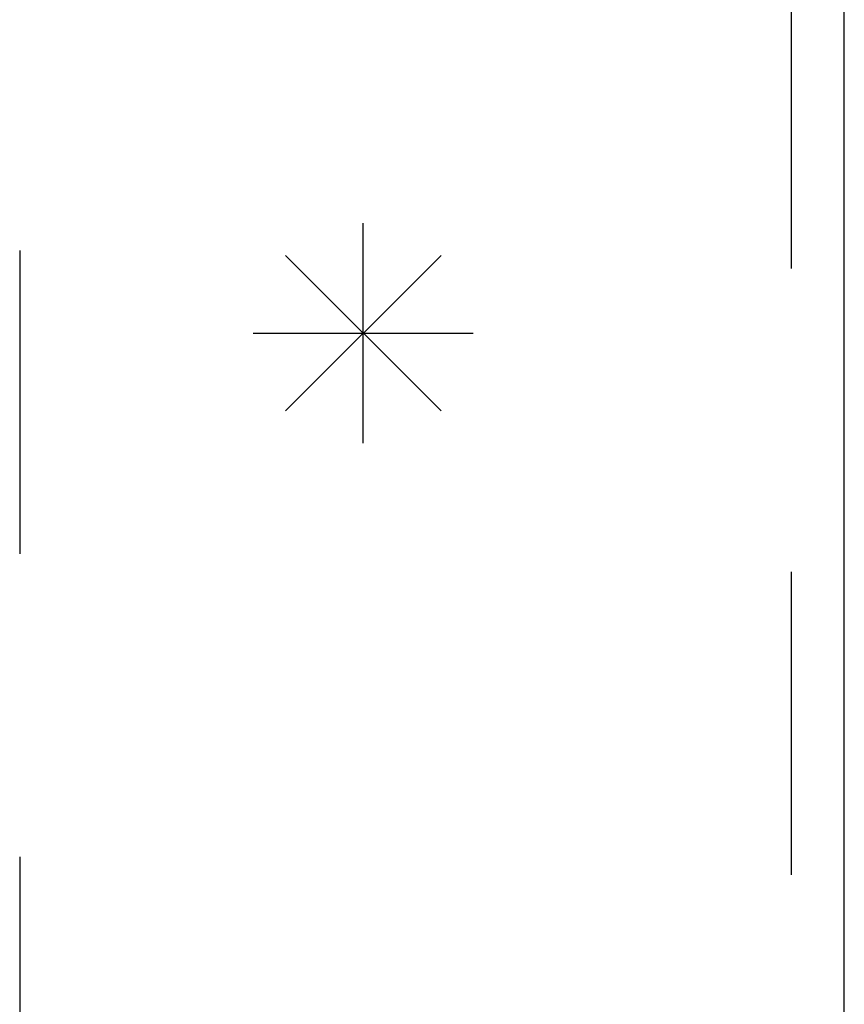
# Model space of a CAD drawing. Header units: inches. Extents: x 0 to 50.1, y 0 to 32.4.
# Tile 5 of 16: x 21.558 to 22.308, y 6.043 to 6.938. Entities that reach past the tile are written whole.
import ezdxf

# ---------------------------------------------------------------- set-up
doc = ezdxf.new("R2010")
doc.units = ezdxf.units.IN
doc.header["$LTSCALE"] = 2.757725
doc.header["$MEASUREMENT"] = 0
doc.linetypes.add('HIDDEN', pattern=[0.2, 0.1, -0.1])
doc.layers.get('0').update_dxf_attribs({"linetype": 'CONTINUOUS'})
doc.layers.add('DEFAULT_2', color=8, linetype='HIDDEN')
doc.layers.add('SPOTWELDS', color=7, linetype='CONTINUOUS')

msp = doc.modelspace()

# ---------------------------------------------------------------- linework, layer by layer
at = {"color": 3, "linetype": 'Continuous'}
msp.add_line((22.30849, 1.74795), (22.30849, 6.96215), dxfattribs=at)
at = {"layer": 'DEFAULT_2', "color": 8, "linetype": 'HIDDEN'}
for p, q in [((22.26049, 1.74795), (22.26049, 7.65315)), ((21.55849, 7.27989), (21.55849, 2.21515))]:
    msp.add_line(p, q, dxfattribs=at)
at = {"layer": 'SPOTWELDS', "color": 40, "linetype": 'Continuous'}
for p, q in [((21.87099, 6.55315), (21.87099, 6.75315)), ((21.80028, 6.58244), (21.9417, 6.72386)), ((21.80028, 6.72386), (21.9417, 6.58244)), ((21.77099, 6.65315), (21.97099, 6.65315))]:
    msp.add_line(p, q, dxfattribs=at)

doc.saveas('drawing.dxf')
